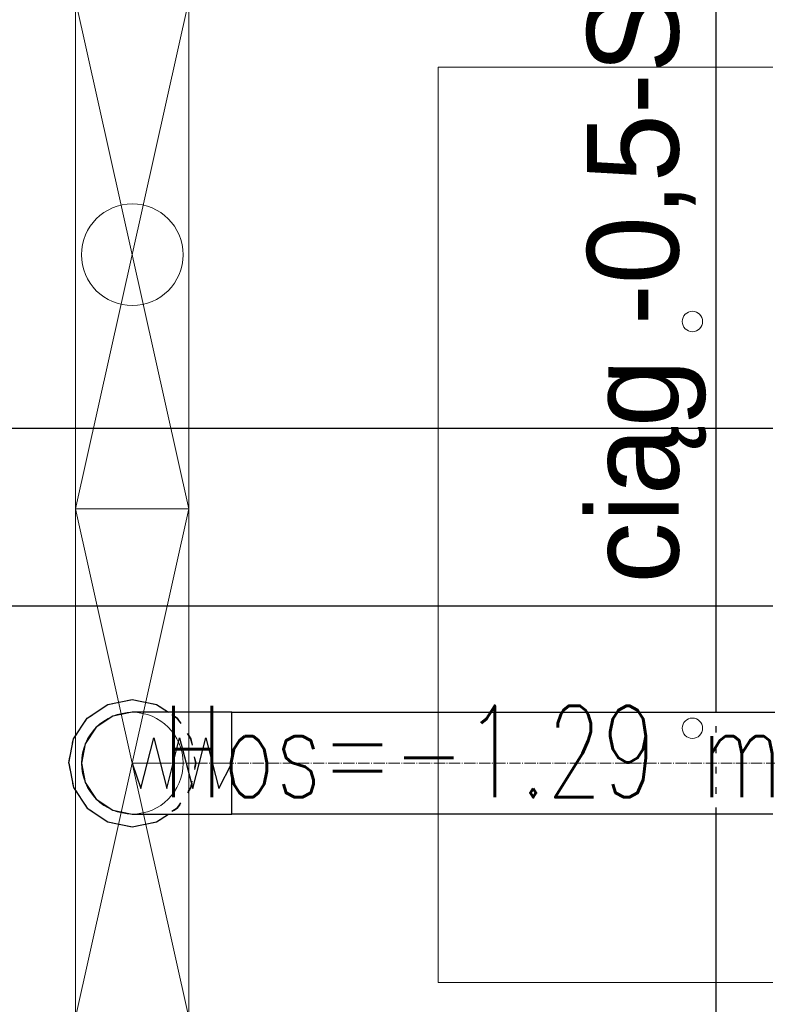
# Model space of a CAD drawing. Header units: centimetres. Extents: x -228435 to 46820, y -89367 to 152985.
# Tile 192 of 252: x 4237 to 5703, y 44546 to 46482. Entities that reach past the tile are written whole.
import ezdxf

# ---------------------------------------------------------------- set-up
doc = ezdxf.new("R2010")
doc.units = ezdxf.units.CM
doc.header["$LTSCALE"] = 50
doc.header["$PDMODE"] = 35
doc.header["$PDSIZE"] = 0.1
for name, pattern in [('CADVENT_CENTERLINE', [9.9, 7.4, -1, 0.5, -1]), ('CADVENT_HIDDEN', [0.8, 0.25, -0.55]), ('Kondygnacja  -0_5$0$HIDDEN', [9.525, 6.35, -3.175]), ('Kondygnacja  -0_5$0$HIDDEN2', [4.7625, 3.175, -1.5875])]:
    doc.linetypes.add(name, pattern=pattern)
doc.layers.get('0').update_dxf_attribs({"color": 8})
doc.layers.get('DEFPOINTS').update_dxf_attribs({"color": 8})
for name, color, linetype in [('01-103-Went PP_poziom-0_5$0$L_Nawiew', 3, 'Continuous'), ('bgde-nawiewEXP', 1, 'Continuous'), ('bgde-nawiewHIDDEN', 1, 'Continuous'), ('bgde-tekst', 7, 'Continuous'), ('Kondygnacja  -0_5$0$ARCH_KONSTR_POWYŻEJ RZUTU', 8, 'Kondygnacja  -0_5$0$HIDDEN'), ('Kondygnacja  -0_5$0$ARCH_KONSTR_POWYŻEJ RZUTU_IST', 8, 'Kondygnacja  -0_5$0$HIDDEN2')]:
    doc.layers.add(name, color=color, linetype=linetype)
for name, color, linetype, lineweight in [('bgde-nawiewCEN', 7, 'Continuous', 13), ('bgde_AJ_specyfikacja', 2, 'Continuous', 30), ('bgde_nawiewnik', 11, 'Continuous', 5), ('Kondygnacja  -0_5$0$ARCH_INFO_WYMIARY', 8, 'Continuous', 9), ('SU Lampy kwadratowe  -05$0$ARCH_SUFITY_PODWIESZANE', 8, 'Continuous', 9)]:
    doc.layers.add(name, color=color, linetype=linetype, lineweight=lineweight)
doc.styles.add('Kondygnacja  -0_5$0$Romans', font='Romans.shx', dxfattribs={"width": 0.7})
doc.styles.add('Romans', font='Romans.shx')
doc.dimstyles.new('Kondygnacja  -0_5$0$Wymiary 1-100', dxfattribs={"dimtxt": 12, "dimasz": 10, "dimexe": 5, "dimexo": 0, "dimgap": 4, "dimtad": 1, "dimrnd": 0.5, "dimzin": 12, "dimdsep": 46, "dimtxsty": 'Kondygnacja  -0_5$0$Romans', "dimblk": 'Kondygnacja  -0_5$0$_Oblique', "dimcen": 10, "dimdle": 10, "dimclrt": 55, "dimazin": 0, "dimtfac": 1, "dimtmove": 1, "dimatfit": 3, "dimfxl": 0, "dimtolj": 1, "dimtzin": 0, "dimarcsym": 0})

# ---------------------------------------------------------------- blocks, each defined once
blk = doc.blocks.new('SU Lampy kwadratowe  -05')
at = {"layer": 'SU Lampy kwadratowe  -05$0$ARCH_SUFITY_PODWIESZANE'}
blk.add_lwpolyline([(12620, 9138.86), (12800, 9138.86), (12800, 8958.86), (12620, 8958.86)], close=True, dxfattribs=at)
for centre in [(12670, 9088.86), (12670, 9008.86)]:
    blk.add_circle(centre, 2, dxfattribs=at)
blk = doc.blocks.new('Kondygnacja  -0_5$0$_Oblique')
at = {"color": 0, "linetype": 'ByBlock', "lineweight": -2}
blk.add_line((-0.5, -0.5), (0.5, 0.5), dxfattribs=at)
blk = doc.blocks.new('*D148')
at = {"layer": 'DEFPOINTS', "color": 0}
for p in [(-59190, 47690), (5862.4, 47690), (6190, 43700)]:
    blk.add_point(p, dxfattribs=at)
at = {"layer": 'Kondygnacja  -0_5$0$ARCH_INFO_WYMIARY', "color": 0, "lineweight": -2}
for p, q in [((5862.4, 43690), (5862.4, 47700)), ((5854.4, 47690), (5867.4, 47690)), ((5870.4, 43700), (5857.4, 43700))]:
    blk.add_line(p, q, dxfattribs=at)
at = {"layer": 'Kondygnacja  -0_5$0$ARCH_INFO_WYMIARY', "color": 0, "lineweight": -2, "xscale": 10, "yscale": 10, "zscale": 10}
for p, rotation in [((5862.4, 47690), 90), ((5862.4, 43700), 270)]:
    blk.add_blockref('Kondygnacja  -0_5$0$_Oblique', p, dxfattribs=dict(at, rotation=rotation))
at = {"layer": 'Kondygnacja  -0_5$0$ARCH_INFO_WYMIARY', "color": 55, "insert": (5852.4, 45695), "char_height": 12, "attachment_point": 5, "rotation": 90, "style": 'Kondygnacja  -0_5$0$Romans'}
blk.add_mtext('\\A1;3990', dxfattribs=at)
blk = doc.blocks.new('Kondygnacja  -0_5$0$konstrukcja istniejąca -0.5')
at = {"layer": 'Kondygnacja  -0_5$0$ARCH_KONSTR_POWYŻEJ RZUTU_IST', "ltscale": 10}
blk.add_lwpolyline([(12338, 9067.89), (13382, 9067.89), (13382, 9032.89), (12338, 9032.89)], dxfattribs=at)
blk = doc.blocks.new('*D212')
at = {"layer": 'DEFPOINTS', "color": 0}
for p in [(-30586.3, 81900), (-30681.1, 12489.5), (9064, 12489.5)]:
    blk.add_point(p, dxfattribs=at)
at = {"layer": 'Kondygnacja  -0_5$0$ARCH_INFO_WYMIARY', "color": 0, "lineweight": -2}
for p, q in [((-30673.1, 81900), (-30686.1, 81900)), ((-30681.1, 81910), (-30681.1, 12479.5)), ((-30673.1, 12489.5), (-30686.1, 12489.5))]:
    blk.add_line(p, q, dxfattribs=at)
at = {"layer": 'Kondygnacja  -0_5$0$ARCH_INFO_WYMIARY', "color": 0, "lineweight": -2, "xscale": 10, "yscale": 10, "zscale": 10}
for p, rotation in [((-30681.1, 81900), 90), ((-30681.1, 12489.5), 270)]:
    blk.add_blockref('Kondygnacja  -0_5$0$_Oblique', p, dxfattribs=dict(at, rotation=rotation))
at = {"layer": 'Kondygnacja  -0_5$0$ARCH_INFO_WYMIARY', "color": 55, "insert": (-30691.1, 47194.8), "char_height": 12, "attachment_point": 5, "rotation": 90, "style": 'Kondygnacja  -0_5$0$Romans'}
blk.add_mtext('\\A1;69410.5', dxfattribs=at)
blk = doc.blocks.new('A$C066D7839')
at = {"layer": 'bgde_nawiewnik'}
for p, q in [((-50, -11.15), (-50, 11.15)), ((-50, 11.15), (50, 11.15)), ((-50, -11.15), (50, 11.15)), ((50, -11.15), (-50, 11.15)), ((50, 11.15), (50, -11.15)), ((50, -11.15), (-50, -11.15))]:
    blk.add_line(p, q, dxfattribs=at)
blk.add_circle((0, 0), 10, dxfattribs=at)

msp = doc.modelspace()

# ---------------------------------------------------------------- linework, layer by layer
at = {"layer": 'bgde-nawiewCEN', "linetype": 'CADVENT_CENTERLINE', "ltscale": 0.06}
for p, q in [((4458.955, 45019.953), (4458.49, 45019.953)), ((4460.059, 45019.953), (4458.955, 45019.953)), ((4462.208, 45019.953), (4460.059, 45019.953)), ((4465.752, 45019.953), (4462.208, 45019.953)), ((4471.039, 45019.953), (4465.752, 45019.953)), ((4478.417, 45019.953), (4471.039, 45019.953)), ((4488.235, 45019.953), (4478.417, 45019.953)), ((4500.841, 45019.953), (4488.235, 45019.953)), ((4516.585, 45019.953), (4500.841, 45019.953)), ((4535.814, 45019.953), (4516.585, 45019.953)), ((4558.878, 45019.953), (4535.814, 45019.953)), ((4586.124, 45019.953), (4558.878, 45019.953)), ((4636.231, 45019.953), (4586.124, 45019.953)), ((4654.56, 45019.953), (4636.231, 45019.953)), ((5756.872, 45019.953), (4654.56, 45019.953))]:
    msp.add_line(p, q, dxfattribs=at)
at = {"layer": 'bgde-nawiewEXP', "linetype": 'Continuous'}
for points in [[(5606.872, 45119.953), (5606.872, 47119.953)], [(4333.49, 45019.953), (4343.005, 45067.788), (4370.102, 45108.341), (4410.655, 45135.438), (4458.49, 45144.953), (4506.326, 45135.438), (4529.501, 45119.953)], [(4333.49, 45019.953), (4343.005, 44972.118), (4370.102, 44931.565), (4410.655, 44904.468), (4458.49, 44894.953), (4506.326, 44904.468), (4529.501, 44919.953)], [(5606.872, 44319.953), (5606.872, 44919.953)]]:
    msp.add_lwpolyline(points, dxfattribs=at)
for points in [[(4358.49, 45019.953), (4366.102, 44981.685), (4387.78, 44949.242), (4420.222, 44927.565), (4458.49, 44919.953), (4654.56, 44919.953), (4654.56, 45119.953), (4458.49, 45119.953), (4420.222, 45112.341), (4387.78, 45090.664), (4366.102, 45058.221)], [(4654.56, 44919.953), (4654.56, 45119.953), (5756.872, 45119.953), (5756.872, 44919.953)]]:
    msp.add_lwpolyline(points, close=True, dxfattribs=at)
at = {"layer": 'bgde-nawiewEXP'}
msp.add_lwpolyline([(4458.49, 45019.953), (4475.592, 44969.953), (4500.841, 45069.953), (4526.161, 44969.953), (4551.432, 45069.953), (4577.368, 44969.953), (4603.506, 45069.953), (4628.526, 44969.953), (4654.56, 45019.953)], dxfattribs=at)
at = {"layer": 'bgde-nawiewHIDDEN', "linetype": 'CADVENT_HIDDEN'}
for points in [[(4333.49, 45019.953), (4343.005, 45067.788), (4370.102, 45108.341), (4410.655, 45135.438), (4458.49, 45144.953), (4506.326, 45135.438), (4546.879, 45108.341), (4529.501, 45119.953)], [(5606.872, 44919.953), (5606.872, 45119.953)], [(4333.49, 45019.953), (4343.005, 44972.118), (4370.102, 44931.565), (4410.655, 44904.468), (4458.49, 44894.953), (4506.326, 44904.468), (4546.879, 44931.565), (4529.501, 44919.953)]]:
    msp.add_lwpolyline(points, dxfattribs=at)
msp.add_lwpolyline([(4546.879, 44931.565), (4573.975, 44972.118), (4583.49, 45019.953), (4573.975, 45067.788), (4546.879, 45108.341), (4573.975, 45067.788), (4583.49, 45019.953), (4573.975, 44972.118)], close=True, dxfattribs=at)

# ---------------------------------------------------------------- block references
at = {"layer": '01-103-Went PP_poziom-0_5$0$L_Nawiew', "xscale": -10, "yscale": 10, "zscale": 10, "rotation": 90}
for p in [(4458.493, 46019.953, -360.029), (4458.493, 45019.953, -360.029)]:
    msp.add_blockref('A$C066D7839', p, dxfattribs=at)
at = {"layer": 'Kondygnacja  -0_5$0$ARCH_KONSTR_POWYŻEJ RZUTU', "xscale": 10, "yscale": 10, "zscale": 10}
msp.add_blockref('Kondygnacja  -0_5$0$konstrukcja istniejąca -0.5', (-121140, -45000), dxfattribs=at)
at = {"layer": 'SU Lampy kwadratowe  -05$0$ARCH_SUFITY_PODWIESZANE', "xscale": 10, "yscale": 10, "zscale": 10}
msp.add_blockref('SU Lampy kwadratowe  -05', (-121140, -45000), dxfattribs=at)

# ---------------------------------------------------------------- texts
at = {"layer": 'bgde-tekst', "style": 'Romans', "width": 0.7}
for p in [(4518.028, 44953.018), (4518.028, 44953.018, 1920)]:
    msp.add_text('Hos=-1.29 m ', height=180, dxfattribs=at).set_placement(p)
at = {"layer": 'bgde_AJ_specyfikacja', "insert": (5352.885, 45373.242, -2580), "char_height": 180, "width": 1592.06181, "attachment_point": 1, "rotation": 90}
msp.add_mtext('ciąg -0,5-SK1a', dxfattribs=at)

# ---------------------------------------------------------------- dimensions: what is measured, and where the dimension line sits
at = {"layer": 'Kondygnacja  -0_5$0$ARCH_INFO_WYMIARY'}
for base, p1, p2, picture, middle in [((-30681.114, 12489.5), (-30586.301, 81900), (9064, 12489.5), '*D212', (-30691.114, 47194.75)), ((5862.405, 47690), (6190, 43700), (-59190, 47690), '*D148', (5852.405, 45695))]:
    dim = msp.add_linear_dim(base=base, p1=p1, p2=p2, angle=90, dimstyle='Kondygnacja  -0_5$0$Wymiary 1-100', dxfattribs=at)
    dim.commit()
    dim.dimension.update_dxf_attribs({"geometry": picture, "text_midpoint": middle})

doc.saveas('drawing.dxf')
